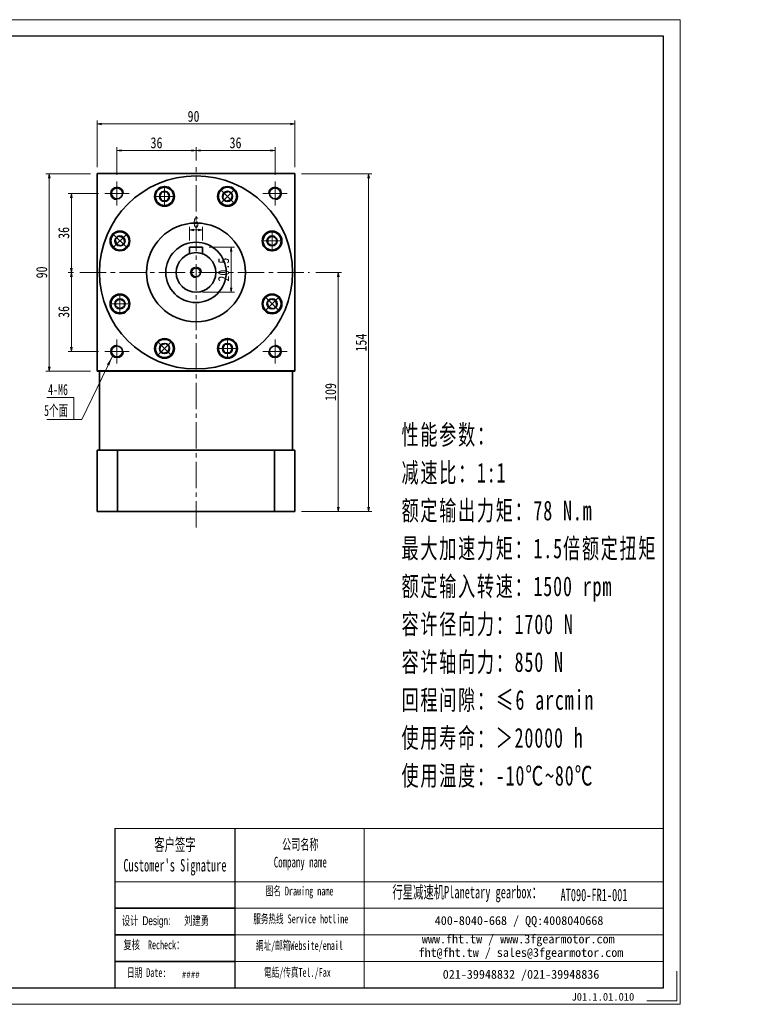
# Model space of a CAD drawing. Header units: millimetres. Extents: x -3 to 671, y 0 to 449.
# Tile 2 of 2: x 334 to 671, y 0 to 449. Entities that reach past the tile are written whole.
import ezdxf

# ---------------------------------------------------------------- set-up
doc = ezdxf.new("R2010")
doc.units = ezdxf.units.MM
doc.linetypes.add('点画线', pattern=[18, 12, -2, 2, -2])
doc.layers.add('6文字层', color=3, linetype='Continuous')
doc.layers.add('7标注层', color=4, linetype='Continuous')
for name, color, linetype, lineweight in [('SLD-0', 7, 'Continuous', 18), ('中心线层', 1, '点画线', 18), ('图框_外框线', 7, 'Continuous', 18), ('尺寸线层', 3, 'Continuous', 18), ('粗实线', 7, 'Continuous', 40), ('粗实线层', 7, 'Continuous', 35)]:
    doc.layers.add(name, color=color, linetype=linetype, lineweight=lineweight)
doc.styles.add('SLDTEXTSTYLE4', font='txt', dxfattribs={"width": 0.611111})
doc.styles.add('宋体', font='txt', dxfattribs={"width": 0.8})
doc.styles.add('标准', font='txt', dxfattribs={"width": 0.667})
doc.styles.add('样式 1', font='txt')
doc.dimstyles.new('A水平标注$0', dxfattribs={"dimtxt": 3.5, "dimasz": 2, "dimexe": 1.5, "dimexo": 3, "dimgap": 1.1, "dimtad": 1, "dimtoh": 1, "dimdec": 4, "dimdsep": 46, "dimtxsty": '宋体', "dimblk": 'OPEN', "dimcen": 3, "dimclrd": 3, "dimclre": 3, "dimclrt": 6, "dimadec": 0, "dimazin": 0, "dimtm": 1e-09, "dimtfac": 1, "dimtdec": 4, "dimtix": 1, "dimtmove": 0, "dimatfit": 3, "dimldrblk": 'OPEN', "dimfxl": 0, "dimlwd": 13, "dimlwe": 13, "dimarcsym": 0})

# ---------------------------------------------------------------- blocks, each defined once
blk = doc.blocks.new('_Open')
at = {"color": 0, "linetype": 'ByBlock', "lineweight": -2}
for p, q in [((-1, 0.17), (0, 0)), ((-1, -0.17), (0, 0)), ((0, 0), (-1, 0))]:
    blk.add_line(p, q, dxfattribs=at)
blk = doc.blocks.new('*D12')
at = {"layer": 'Defpoints', "color": 0}
for p in [(458.97, 401.19), (368.97, 378.53), (458.97, 378.53)]:
    blk.add_point(p, dxfattribs=at)
at = {"layer": '尺寸线层', "color": 3, "lineweight": 13}
for p, q in [((368.97, 381.53), (368.97, 402.69)), ((370.97, 401.19), (456.97, 401.19)), ((458.97, 381.53), (458.97, 402.69))]:
    blk.add_line(p, q, dxfattribs=at)
at = {"layer": '尺寸线层', "color": 3, "lineweight": 13, "xscale": 2, "yscale": 2, "zscale": 2, "rotation": 180}
blk.add_blockref('_Open', (368.97, 401.19), dxfattribs=at)
at = {"layer": '尺寸线层', "color": 3, "lineweight": 13, "xscale": 2, "yscale": 2, "zscale": 2}
blk.add_blockref('_Open', (458.97, 401.19), dxfattribs=at)
at = {"layer": '尺寸线层', "color": 6, "insert": (412.84, 404.64), "char_height": 5, "attachment_point": 5, "style": '宋体'}
blk.add_mtext('90', dxfattribs=at)
blk = doc.blocks.new('*D13')
at = {"layer": 'Defpoints', "color": 0}
for p in [(377.97, 389.12), (413.97, 381.53), (377.97, 375.03)]:
    blk.add_point(p, dxfattribs=at)
at = {"layer": '尺寸线层', "color": 3, "lineweight": 13}
for p, q in [((377.97, 378.03), (377.97, 390.62)), ((413.97, 384.53), (413.97, 390.62)), ((411.97, 389.12), (379.97, 389.12))]:
    blk.add_line(p, q, dxfattribs=at)
at = {"layer": '尺寸线层', "color": 3, "lineweight": 13, "xscale": 2, "yscale": 2, "zscale": 2, "rotation": 180}
blk.add_blockref('_Open', (377.97, 389.12), dxfattribs=at)
at = {"layer": '尺寸线层', "color": 3, "lineweight": 13, "xscale": 2, "yscale": 2, "zscale": 2}
blk.add_blockref('_Open', (413.97, 389.12), dxfattribs=at)
at = {"layer": '尺寸线层', "color": 6, "insert": (395.97, 392.57), "char_height": 5, "attachment_point": 5, "style": '宋体'}
blk.add_mtext('36', dxfattribs=at)
blk = doc.blocks.new('*D14')
at = {"layer": 'Defpoints', "color": 0}
for p in [(449.97, 389.12), (413.97, 381.53), (449.97, 375.03)]:
    blk.add_point(p, dxfattribs=at)
at = {"layer": '尺寸线层', "color": 3, "lineweight": 13}
for p, q in [((413.97, 384.53), (413.97, 390.62)), ((449.97, 378.03), (449.97, 390.62)), ((415.97, 389.12), (447.97, 389.12))]:
    blk.add_line(p, q, dxfattribs=at)
at = {"layer": '尺寸线层', "color": 3, "lineweight": 13, "xscale": 2, "yscale": 2, "zscale": 2, "rotation": 180}
blk.add_blockref('_Open', (413.97, 389.12), dxfattribs=at)
at = {"layer": '尺寸线层', "color": 3, "lineweight": 13, "xscale": 2, "yscale": 2, "zscale": 2}
blk.add_blockref('_Open', (449.97, 389.12), dxfattribs=at)
at = {"layer": '尺寸线层', "color": 6, "insert": (431.97, 392.57), "char_height": 5, "attachment_point": 5, "style": '宋体'}
blk.add_mtext('36', dxfattribs=at)
blk = doc.blocks.new('*D15')
at = {"layer": 'Defpoints', "color": 0}
for p in [(372.47, 369.53), (357.19, 333.53), (361.08, 333.53)]:
    blk.add_point(p, dxfattribs=at)
at = {"layer": '尺寸线层', "color": 3, "lineweight": 13}
for p, q in [((369.47, 369.53), (355.69, 369.53)), ((357.19, 367.53), (357.19, 335.53)), ((358.08, 333.53), (355.69, 333.53))]:
    blk.add_line(p, q, dxfattribs=at)
at = {"layer": '尺寸线层', "color": 3, "lineweight": 13, "xscale": 2, "yscale": 2, "zscale": 2}
for p, rotation in [((357.19, 369.53), 90), ((357.19, 333.53), 270)]:
    blk.add_blockref('_Open', p, dxfattribs=dict(at, rotation=rotation))
at = {"layer": '尺寸线层', "color": 6, "insert": (353.75, 351.53), "char_height": 5, "attachment_point": 5, "rotation": 90, "style": '宋体'}
blk.add_mtext('36', dxfattribs=at)
blk = doc.blocks.new('*D16')
at = {"layer": 'Defpoints', "color": 0}
for p in [(361.08, 333.53), (357.19, 297.53), (372.47, 297.53)]:
    blk.add_point(p, dxfattribs=at)
at = {"layer": '尺寸线层', "color": 3, "lineweight": 13}
for p, q in [((358.08, 333.53), (355.69, 333.53)), ((357.19, 331.53), (357.19, 299.53)), ((369.47, 297.53), (355.69, 297.53))]:
    blk.add_line(p, q, dxfattribs=at)
at = {"layer": '尺寸线层', "color": 3, "lineweight": 13, "xscale": 2, "yscale": 2, "zscale": 2}
for p, rotation in [((357.19, 333.53), 90), ((357.19, 297.53), 270)]:
    blk.add_blockref('_Open', p, dxfattribs=dict(at, rotation=rotation))
at = {"layer": '尺寸线层', "color": 6, "insert": (353.75, 315.53), "char_height": 5, "attachment_point": 5, "rotation": 90, "style": '宋体'}
blk.add_mtext('36', dxfattribs=at)
blk = doc.blocks.new('*D17')
at = {"layer": 'Defpoints', "color": 0}
for p in [(458.97, 378.53), (458.97, 224.53), (492.61, 224.53)]:
    blk.add_point(p, dxfattribs=at)
at = {"layer": '尺寸线层', "color": 3, "lineweight": 13}
for p, q in [((461.97, 378.53), (494.11, 378.53)), ((492.61, 376.53), (492.61, 226.53)), ((461.97, 224.53), (494.11, 224.53))]:
    blk.add_line(p, q, dxfattribs=at)
at = {"layer": '尺寸线层', "color": 3, "lineweight": 13, "xscale": 2, "yscale": 2, "zscale": 2}
for p, rotation in [((492.61, 378.53), 90), ((492.61, 224.53), 270)]:
    blk.add_blockref('_Open', p, dxfattribs=dict(at, rotation=rotation))
at = {"layer": '尺寸线层', "color": 6, "insert": (489.18, 301.53), "char_height": 5, "attachment_point": 5, "rotation": 90, "style": '宋体'}
blk.add_mtext('154', dxfattribs=at)
blk = doc.blocks.new('*D18')
at = {"layer": 'Defpoints', "color": 0}
for p in [(465.62, 333.53), (458.97, 224.53), (478.77, 224.53)]:
    blk.add_point(p, dxfattribs=at)
at = {"layer": '尺寸线层', "color": 3, "lineweight": 13}
for p, q in [((468.62, 333.53), (480.27, 333.53)), ((478.77, 331.53), (478.77, 226.53)), ((461.97, 224.53), (480.27, 224.53))]:
    blk.add_line(p, q, dxfattribs=at)
at = {"layer": '尺寸线层', "color": 3, "lineweight": 13, "xscale": 2, "yscale": 2, "zscale": 2}
for p, rotation in [((478.77, 333.53), 90), ((478.77, 224.53), 270)]:
    blk.add_blockref('_Open', p, dxfattribs=dict(at, rotation=rotation))
at = {"layer": '尺寸线层', "color": 6, "insert": (475.32, 279.03), "char_height": 5, "attachment_point": 5, "rotation": 90, "style": '宋体'}
blk.add_mtext('109', dxfattribs=at)
blk = doc.blocks.new('*D19')
at = {"layer": 'Defpoints', "color": 0}
for p in [(416.97, 345.03), (413.97, 324.53), (429.99, 324.53)]:
    blk.add_point(p, dxfattribs=at)
at = {"layer": '尺寸线层', "color": 3, "lineweight": 13}
for p, q in [((419.97, 345.03), (431.49, 345.03)), ((429.99, 343.03), (429.99, 326.53)), ((416.97, 324.53), (431.49, 324.53))]:
    blk.add_line(p, q, dxfattribs=at)
at = {"layer": '尺寸线层', "color": 3, "lineweight": 13, "xscale": 2, "yscale": 2, "zscale": 2}
for p, rotation in [((429.99, 345.03), 90), ((429.99, 324.53), 270)]:
    blk.add_blockref('_Open', p, dxfattribs=dict(at, rotation=rotation))
at = {"layer": '尺寸线层', "color": 6, "insert": (426.54, 334.78), "char_height": 5, "attachment_point": 5, "rotation": 90, "style": '宋体'}
blk.add_mtext('20.5', dxfattribs=at)
blk = doc.blocks.new('*D20')
at = {"layer": 'Defpoints', "color": 0}
for p in [(410.97, 352.87), (410.97, 345.03), (416.97, 345.03)]:
    blk.add_point(p, dxfattribs=at)
at = {"layer": '尺寸线层', "color": 3, "lineweight": 13}
for p, q in [((410.97, 348.03), (410.97, 354.37)), ((414.97, 352.87), (412.97, 352.87)), ((416.97, 348.03), (416.97, 354.37))]:
    blk.add_line(p, q, dxfattribs=at)
at = {"layer": '尺寸线层', "color": 3, "lineweight": 13, "xscale": 2, "yscale": 2, "zscale": 2, "rotation": 180}
blk.add_blockref('_Open', (410.97, 352.87), dxfattribs=at)
at = {"layer": '尺寸线层', "color": 3, "lineweight": 13, "xscale": 2, "yscale": 2, "zscale": 2}
blk.add_blockref('_Open', (416.97, 352.87), dxfattribs=at)
at = {"layer": '尺寸线层', "color": 6, "insert": (413.97, 356.32), "char_height": 5, "attachment_point": 5, "style": '宋体'}
blk.add_mtext('6', dxfattribs=at)
blk = doc.blocks.new('*X5')
at = {"layer": '中心线层', "linetype": '点画线', "lineweight": 18}
for p, q in [((0, -4.76), (0, 4.76)), ((-4.76, 0), (4.76, 0))]:
    blk.add_line(p, q, dxfattribs=at)
at = {"layer": '粗实线层'}
for p, q in [((-2.31, 0), (-1.15, 2)), ((-2.31, 0), (-1.15, -2)), ((-1.15, 2), (1.15, 2)), ((2.31, 0), (1.15, 2)), ((2.31, 0), (1.15, 2)), ((2.31, 0), (1.15, -2)), ((-1.15, -2), (1.15, -2))]:
    blk.add_line(p, q, dxfattribs=at)
blk.add_circle((0, 0), 2.31, dxfattribs=at)
for start, end in [(0, 180), (180, 360)]:
    blk.add_arc((0, 0), 4.14, start, end, dxfattribs=at)
blk = doc.blocks.new('*D21')
at = {"layer": 'Defpoints', "color": 0}
for p in [(368.97, 378.53), (347.12, 288.53), (368.97, 288.53)]:
    blk.add_point(p, dxfattribs=at)
at = {"layer": '尺寸线层', "color": 3, "lineweight": 13}
for p, q in [((365.97, 378.53), (345.62, 378.53)), ((347.12, 376.53), (347.12, 290.53)), ((365.97, 288.53), (345.62, 288.53))]:
    blk.add_line(p, q, dxfattribs=at)
at = {"layer": '尺寸线层', "color": 3, "lineweight": 13, "xscale": 2, "yscale": 2, "zscale": 2}
for p, rotation in [((347.12, 378.53), 90), ((347.12, 288.53), 270)]:
    blk.add_blockref('_Open', p, dxfattribs=dict(at, rotation=rotation))
at = {"layer": '尺寸线层', "color": 6, "insert": (343.67, 333.53), "char_height": 5, "attachment_point": 5, "rotation": 90, "style": '宋体'}
blk.add_mtext('90', dxfattribs=at)

msp = doc.modelspace()

# ---------------------------------------------------------------- hatches: boundary and pattern name
at = {"layer": '尺寸线层', "linetype": 'Continuous'}
msp.add_hatch(color=0, dxfattribs=at).paths.add_polyline_path([(375.84933, 295.36969), (374.39799, 291.07317), (373.38505, 291.56263)], flags=0)

# ---------------------------------------------------------------- linework, layer by layer
msp.add_line((431.63007, 80.07091), (431.63007, 7.54143))
at = {"layer": '7标注层', "color": 0}
msp.add_line((376.91791, 80.07091), (376.91791, 7.55383), dxfattribs=at)
at = {"layer": '中心线层'}
for p, q in [((413.97065, 217.23515), (413.97065, 381.53112)), ((377.97065, 364.03112), (377.97065, 375.03112)), ((449.97065, 375.03112), (449.97065, 364.03112)), ((372.47065, 369.53112), (383.47065, 369.53112)), ((444.47065, 369.53112), (455.47065, 369.53112)), ((361.07877, 333.53112), (465.62277, 333.53112)), ((377.97065, 292.03112), (377.97065, 303.03112)), ((449.97065, 303.03112), (449.97065, 292.03112)), ((383.47065, 297.53112), (372.47065, 297.53112)), ((455.47065, 297.53112), (444.47065, 297.53112))]:
    msp.add_line(p, q, dxfattribs=at)
at = {"layer": '图框_外框线'}
for p, q in [((376.91791, 80.07091), (431.63007, 80.07091)), ((431.63007, 80.07091), (431.63007, 7.55383)), ((431.63007, 80.07091), (626.96819, 80.07091)), ((490.57874, 80.07091), (490.57874, 7.55383)), ((376.91791, 55.8719), (431.63007, 55.8719)), ((431.63007, 55.8719), (626.96819, 55.8719)), ((431.63007, 43.7724), (626.96819, 43.7724)), ((431.63007, 31.6729), (626.96819, 31.6729)), ((431.63007, 19.5734), (626.96819, 19.5734))]:
    msp.add_line(p, q, dxfattribs=at)
at = {"layer": '图框_外框线', "color": 3}
msp.add_lwpolyline([(0, 0), (634.52203, 0), (634.52203, 448.69772), (0, 448.69772)], close=True, dxfattribs=at)
at = {"layer": '图框_外框线', "color": 3, "lineweight": 25}
msp.add_lwpolyline([(37.76917, 7.55383), (626.96819, 7.55383), (626.96819, 441.14389), (37.76917, 441.14389)], close=True, dxfattribs=at)
at = {"layer": '图框_外框线', "color": 3}
msp.add_lwpolyline([(633.01126, 15.10767), (633.01126, 1.51077), (619.41436, 1.51077)], dxfattribs=at)
at = {"layer": '尺寸线层', "color": 0, "linetype": 'Continuous'}
msp.add_line((375.84933, 295.36969), (361.90576, 266.51275), dxfattribs=at)
at = {"layer": '尺寸线层', "color": 0}
for p, q in [((358.23214, 276.60321), (345.99445, 276.60321)), ((358.23214, 266.51275), (358.23214, 276.60321)), ((358.23214, 266.51275), (345.99445, 266.51275)), ((361.90576, 266.51275), (358.23214, 266.51275))]:
    msp.add_line(p, q, dxfattribs=at)
at = {"layer": '粗实线', "lineweight": 40}
msp.add_line((458.97065, 288.53112), (368.97065, 288.53112), dxfattribs=at)
at = {"layer": '粗实线层'}
for p, q in [((368.97065, 378.53112), (458.97065, 378.53112)), ((368.97065, 288.53112), (368.97065, 378.53112)), ((458.97065, 288.53112), (458.97065, 378.53112)), ((416.97065, 345.03112), (410.97065, 345.03112)), ((410.97065, 345.03112), (410.97065, 342.0164)), ((416.97065, 345.03112), (416.97065, 342.0164)), ((369.97065, 288.53112), (369.97065, 252.53112)), ((457.97065, 288.53112), (457.97065, 252.53112)), ((368.97065, 224.53112), (368.97065, 252.53112)), ((458.97065, 252.53112), (368.97065, 252.53112)), ((378.17619, 224.53112), (378.17619, 252.53112)), ((449.76511, 224.53112), (449.76511, 252.53112)), ((458.97065, 252.53112), (458.97065, 224.53112)), ((458.97065, 224.53112), (368.97065, 224.53112)), ((431.63007, 43.7724), (376.91791, 43.7724)), ((431.63007, 31.6729), (376.91791, 31.6729)), ((431.63007, 19.5734), (376.91791, 19.5734))]:
    msp.add_line(p, q, dxfattribs=at)
for centre, radius in [((413.97065, 333.53112), 44), ((399.62002, 368.1766), 4.5), ((428.32128, 368.1766), 4.5), ((377.97065, 369.53112), 2.5), ((449.97065, 369.53112), 2.5), ((413.97065, 333.53112), 22.5), ((379.32517, 347.88175), 4.5), ((448.61613, 347.88175), 4.5), ((413.97065, 333.53112), 13.75), ((413.97065, 333.53112), 9), ((413.97065, 333.53112), 2), ((379.32517, 319.18049), 4.5), ((448.61613, 319.18049), 4.5), ((399.62002, 298.88563), 4.5), ((428.32128, 298.88563), 4.5), ((377.97065, 297.53112), 2.5), ((449.97065, 297.53112), 2.5)]:
    msp.add_circle(centre, radius, dxfattribs=at)
at = {"layer": '粗实线层', "lineweight": 18}
for centre, radius, start, end in [((377.97065, 369.53112), 3, 0, 270), ((449.97065, 369.53112), 3, 270, 180), ((413.97065, 333.53112), 2.5, 0, 270), ((377.97065, 297.53112), 3, 90, 0), ((449.97065, 297.53112), 3, 180, 90)]:
    msp.add_arc(centre, radius, start, end, dxfattribs=at)

# ---------------------------------------------------------------- block references
at = {"layer": '粗实线层', "rotation": 225}
msp.add_blockref('*X5', (448.61613, 319.18049), dxfattribs=at)

# ---------------------------------------------------------------- texts
at = {"layer": '6文字层', "attachment_point": 1, "style": '样式 1'}
for s, insert, char_height, width in [('####', (407.48138, 14.92458), 3, 31.0157813), ('J01.1.01.010', (585.04165, 5.16969), 3.5, 43.304423)]:
    msp.add_mtext(s, dxfattribs=dict(at, insert=insert, char_height=char_height, width=width))
at = {"layer": 'SLD-0', "color": 1, "attachment_point": 2, "style": 'SLDTEXTSTYLE4'}
for s, insert, char_height, width in [("{\\fSimSun|b1|i0|c134|p2;客户签字\\PCustomer's Signature}", (404.3683, 75.594), 5.6464342, 70.2422232), ('{\\fSimSun|b1|i0|c134|p2;公司名称\\PCompany name}', (461.47828, 75.29426), 4.8398007, 62.660308), ('{\\fSimSun|b1|i0|c134|p2;图名 Drawing name}', (461.14745, 53.64153), 4.0331673, 51.578903), ('{\\fSimSun|b1|i0|c134|p2;  \\H1.1667x;行星减速机Planetary gearbox\\fSimSun|b0|i0|c134|p2;：}', (535.50142, 53.95264), 4.8398007, 76.1186436), ('{\\fSimSun|b1|i0|c134|p2;AT090-FR1-001}', (595.29509, 52.66765), 5.6464342, 41.0918114), ('{\\f宋体|b0|i0|c134|p2;\\W0.667;\\C1;设计 \\fArial|b0|i0|c0|p34;Design:      \\f宋体|b0|i0|c134|p34;刘建勇}', (400.01909, 40.11377), 4.0331673, 57.463853), ('{\\fSimSun|b1|i0|c134|p2;服务热线 Service hotline}', (461.71938, 40.95932), 4.0331673, 57.463853), ('{\\f宋体|b0|i0|c134|p2;\\W0.667;\\C1;复核  Recheck：}', (394.76899, 29.12839), 4.0331673, 57.463853), ('{\\fSimSun|b1|i0|c134|p2;網址/邮箱Website/email}', (461.09138, 28.80802), 4.0331673, 59.8144623), ('日期 Date:', (391.52277, 16.45895), 4.033167, 57.463853), ('{\\fSimSun|b1|i0|c134|p2;電話/传真Tel./Fax}', (460.18777, 16.56198), 4.0331673, 60.5338549)]:
    msp.add_mtext(s, dxfattribs=dict(at, insert=insert, char_height=char_height, width=width))
at = {"layer": 'SLD-0', "color": 1, "char_height": 4.0331673, "attachment_point": 2}
for s, insert, width in [('{\\fSimSun|b1|i0|c134|p2;400-8040-668 / QQ:4008040668}', (561.13848, 40.18867), 117.4273154), ('{\\fSimSun|b1|i0|c134|p2;www.fht.tw / www.3fgearmotor.com }', (560.7666, 31.78813), 117.5595061), ('{\\fSimSun|b1|i0|c134|p2;fht@fht.tw / sales@3fgearmotor.com }', (561.99575, 25.64668), 117.5595061), ('{\\fSimSun|b1|i0|c134|p2;021-39948832 /021-39948836 }', (562.03792, 15.68015), 89.765576)]:
    msp.add_mtext(s, dxfattribs=dict(at, insert=insert, width=width))
at = {"layer": '尺寸线层', "color": 0, "style": '标准', "width": 0.667}
for s, p in [('4-M6', (346.56258, 277.63631)), ('5个面', (344.72394, 268.10703))]:
    msp.add_text(s, height=5, dxfattribs=at).set_placement(p)
at = {"layer": '尺寸线层', "insert": (507.58962, 264.05296), "char_height": 5.25, "width": 134.0693949, "attachment_point": 1, "line_spacing_factor": 1.15057, "style": '标准'}
msp.add_mtext('\\T1.1;{\\H1.71429x;性能参数：\\P减速比：1:1\\P额定输出力矩：78 N.m\\P最大加速力矩：1.5倍额定扭矩\\P额定输入转速：1500 rpm\\P容许径向力：1700 N\\P容许轴向力：850 N\\P回程间隙：≤6 arcmin\\P使用寿命：＞20000 h\\P使用温度：-10℃~80℃\\P}', dxfattribs=at)

# ---------------------------------------------------------------- dimensions: what is measured, and where the dimension line sits
at = {"layer": '尺寸线层'}
for base, p1, p2, picture, middle in [((458.97065, 401.19211), (368.97065, 378.53112), (458.97065, 378.53112), '*D12', (412.83785, 401.19211)), ((377.97065, 389.12402), (413.97065, 381.53112), (377.97065, 375.03112), '*D13', (395.97065, 389.12402)), ((449.97065, 389.12402), (413.97065, 381.53112), (449.97065, 375.03112), '*D14', (431.97065, 389.12402)), ((410.97065, 352.8728), (416.97065, 345.03112), (410.97065, 345.03112), '*D20', (413.97065, 352.8728))]:
    dim = msp.add_linear_dim(base=base, p1=p1, p2=p2, dimstyle='A水平标注$0', override={"dimtxt": 5, "dimgap": 1, "dimblk": 'Open', "dimtfill": 1, "dimtfillclr": 256}, dxfattribs=at)
    dim.commit()
    dim.dimension.update_dxf_attribs({"geometry": picture, "text_midpoint": middle, "dimtype": 160})
for base, p1, p2, override, picture, middle in [((347.11519, 288.53112), (368.97065, 378.53112), (368.97065, 288.53112), {"dimtxt": 5, "dimgap": 1, "dimblk": 'Open', "dimtfill": 1, "dimtfillclr": 256}, '*D21', (347.11519, 333.53112)), ((492.60575, 224.53112), (458.97065, 378.53112), (458.97065, 224.53112), {"dimtxt": 5, "dimgap": 1}, '*D17', (492.60575, 301.53112)), ((357.19193, 333.53112), (372.47065, 369.53112), (361.07877, 333.53112), {"dimtxt": 5, "dimgap": 1, "dimblk": 'Open', "dimtfill": 1, "dimtfillclr": 256}, '*D15', (357.19193, 351.53112)), ((429.98687, 324.53112), (416.97065, 345.03112), (413.97065, 324.53112), {"dimtxt": 5, "dimgap": 1, "dimblk": 'Open', "dimtfill": 1, "dimtfillclr": 256}, '*D19', (429.98687, 334.78112)), ((357.19193, 297.53112), (361.07877, 333.53112), (372.47065, 297.53112), {"dimtxt": 5, "dimgap": 1, "dimblk": 'Open', "dimtfill": 1, "dimtfillclr": 256}, '*D16', (357.19193, 315.53112)), ((478.76526, 224.53112), (465.62277, 333.53112), (458.97065, 224.53112), {"dimtxt": 5, "dimgap": 1}, '*D18', (478.76526, 279.03112))]:
    dim = msp.add_linear_dim(base=base, p1=p1, p2=p2, angle=270, dimstyle='A水平标注$0', override=override, dxfattribs=at)
    dim.commit()
    dim.dimension.update_dxf_attribs({"geometry": picture, "text_midpoint": middle, "dimtype": 160})

# ---------------------------------------------------------------- next in the draw order: wipeouts: each hides what was drawn before it
for points in [[(403.76002, 368.1766), (403.6962, 368.90075), (403.6962, 368.90075), (403.33916, 369.99529), (402.6945, 370.94918), (401.81208, 371.68865), (400.76014, 372.15652), (399.62002, 372.3166), (399.62002, 372.3166), (398.47991, 372.15652), (397.42796, 371.68865), (396.54554, 370.94918), (395.90089, 369.99529), (395.54385, 368.90075), (395.54385, 368.90075), (395.48002, 368.1766), (395.48002, 368.1766), (395.62109, 367.10509), (396.03468, 366.1066), (396.6926, 365.24918), (397.55002, 364.59125), (398.54851, 364.17767), (399.62002, 364.0366), (399.62002, 364.0366), (400.89935, 364.23923), (402.05345, 364.82727), (402.96935, 365.74317), (403.5574, 366.89727)], [(431.2487, 365.24918), (431.71562, 365.80636), (431.71562, 365.80636), (432.23711, 366.83278), (432.45577, 367.96312), (432.35469, 369.10997), (431.94169, 370.18464), (431.2487, 371.10402), (431.2487, 371.10402), (430.32932, 371.79701), (429.25465, 372.21001), (428.1078, 372.31109), (426.97746, 372.09243), (425.95104, 371.57094), (425.95104, 371.57094), (425.39386, 371.10402), (425.39386, 371.10402), (424.73593, 370.2466), (424.32235, 369.24811), (424.18128, 368.1766), (424.32235, 367.10509), (424.73593, 366.1066), (425.39386, 365.24918), (425.39386, 365.24918), (426.44176, 364.48783), (427.67364, 364.08757), (428.96892, 364.08757), (430.2008, 364.48783)], [(382.25259, 350.80917), (381.69541, 351.27609), (381.69541, 351.27609), (380.66899, 351.79758), (379.53865, 352.01624), (378.39179, 351.91516), (377.31712, 351.50215), (376.39775, 350.80917), (376.39775, 350.80917), (375.70476, 349.88979), (375.29176, 348.81512), (375.19068, 347.66827), (375.40934, 346.53792), (375.93083, 345.51151), (375.93083, 345.51151), (376.39775, 344.95432), (376.39775, 344.95432), (377.25517, 344.2964), (378.25366, 343.88281), (379.32517, 343.74175), (380.39668, 343.88281), (381.39517, 344.2964), (382.25259, 344.95432), (382.25259, 344.95432), (383.01394, 346.00223), (383.4142, 347.23411), (383.4142, 348.52938), (383.01394, 349.76127)], [(448.61613, 343.74175), (449.34028, 343.80557), (449.34028, 343.80557), (450.43482, 344.16261), (451.38871, 344.80727), (452.12818, 345.68969), (452.59605, 346.74163), (452.75613, 347.88175), (452.75613, 347.88175), (452.59605, 349.02186), (452.12818, 350.0738), (451.38871, 350.95623), (450.43482, 351.60088), (449.34028, 351.95792), (449.34028, 351.95792), (448.61613, 352.02175), (448.61613, 352.02175), (447.54462, 351.88068), (446.54613, 351.46709), (445.68871, 350.80917), (445.03079, 349.95175), (444.6172, 348.95326), (444.47613, 347.88175), (444.47613, 347.88175), (444.67876, 346.60242), (445.2668, 345.44831), (446.1827, 344.53242), (447.3368, 343.94437)], [(379.32517, 323.32049), (378.60102, 323.25666), (378.60102, 323.25666), (377.50648, 322.89963), (376.55259, 322.25497), (375.81312, 321.37255), (375.34525, 320.3206), (375.18517, 319.18049), (375.18517, 319.18049), (375.34525, 318.04037), (375.81312, 316.98843), (376.55259, 316.10601), (377.50648, 315.46135), (378.60102, 315.10431), (378.60102, 315.10431), (379.32517, 315.04049), (379.32517, 315.04049), (380.39668, 315.18156), (381.39517, 315.59514), (382.25259, 316.25307), (382.91051, 317.11049), (383.3241, 318.10898), (383.46517, 319.18049), (383.46517, 319.18049), (383.26254, 320.45982), (382.6745, 321.61392), (381.7586, 322.52982), (380.6045, 323.11786)], [(396.6926, 301.81306), (396.22568, 301.25587), (396.22568, 301.25587), (395.70419, 300.22946), (395.48553, 299.09911), (395.58661, 297.95226), (395.99961, 296.87759), (396.6926, 295.95821), (396.6926, 295.95821), (397.61198, 295.26523), (398.68665, 294.85222), (399.8335, 294.75114), (400.96384, 294.9698), (401.99026, 295.49129), (401.99026, 295.49129), (402.54744, 295.95821), (402.54744, 295.95821), (403.20537, 296.81563), (403.61896, 297.81412), (403.76002, 298.88563), (403.61896, 299.95715), (403.20537, 300.95563), (402.54744, 301.81306), (402.54744, 301.81306), (401.49954, 302.5744), (400.26766, 302.97466), (398.97238, 302.97466), (397.7405, 302.5744)], [(424.18128, 298.88563), (424.2451, 298.16148), (424.2451, 298.16148), (424.60214, 297.06695), (425.2468, 296.11306), (426.12922, 295.37359), (427.18117, 294.90572), (428.32128, 294.74563), (428.32128, 294.74563), (429.46139, 294.90572), (430.51334, 295.37359), (431.39576, 296.11306), (432.04042, 297.06695), (432.39746, 298.16148), (432.39746, 298.16148), (432.46128, 298.88563), (432.46128, 298.88563), (432.32021, 299.95715), (431.90662, 300.95563), (431.2487, 301.81306), (430.39128, 302.47098), (429.39279, 302.88457), (428.32128, 303.02563), (428.32128, 303.02563), (427.04195, 302.82301), (425.88785, 302.23497), (424.97195, 301.31907), (424.38391, 300.16497)]]:
    msp.add_wipeout(points).dxf.layer = '粗实线层'

# ---------------------------------------------------------------- next in the draw order: block references
at = {"layer": '粗实线层'}
msp.add_blockref('*X5', (399.62002, 368.1766), dxfattribs=at)
for p, rotation in [((428.32128, 368.1766), 315.0000000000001), ((379.32517, 347.88175), 45.00000000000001), ((448.61613, 347.88175), 270), ((379.32517, 319.18049), 90), ((399.62002, 298.88563), 135.0000000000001), ((428.32128, 298.88563), 180)]:
    msp.add_blockref('*X5', p, dxfattribs=dict(at, rotation=rotation))

doc.saveas('drawing.dxf')
